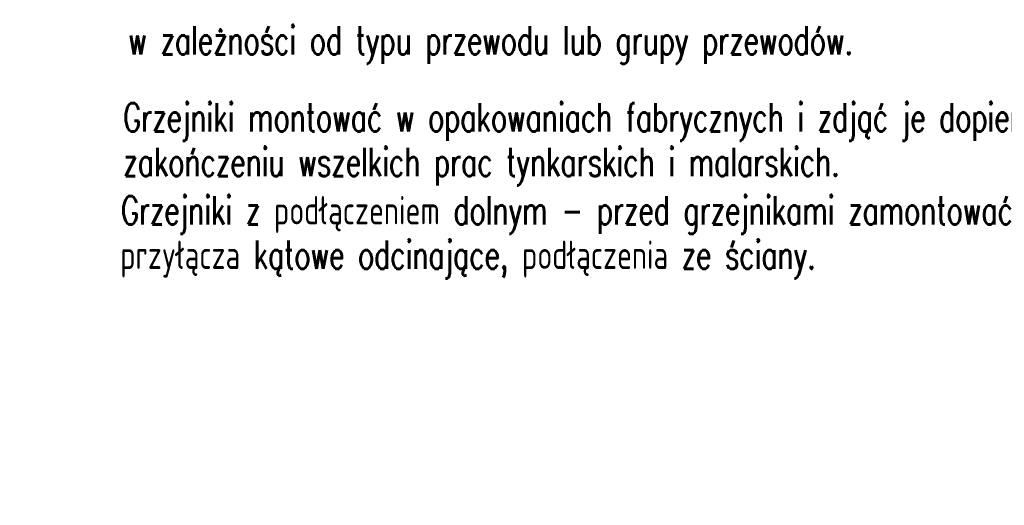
# Model space of a CAD drawing. Extents: x -220425 to -93252, y -20065 to 80294.
# Tile 4 of 103: x -188269 to -182016, y -16475 to -13394. Entities that reach past the tile are written whole.
import ezdxf

# ---------------------------------------------------------------- set-up
doc = ezdxf.new("R2010")
doc.units = 0
doc.header["$MEASUREMENT"] = 0
doc.set_wipeout_variables(frame=1)
doc.linetypes.add('Hidden Line', pattern=[50, 25, -25])
doc.linetypes.add('Kreski i kropki', pattern=[450, 250, -100, 0, -100])
for name, color, linetype in [('#kan_san-op', 34, 'Continuous'), ('#opisy', 252, 'Continuous'), ('Drzwi ArchiCAD', 7, 'Continuous')]:
    doc.layers.add(name, color=color, linetype=linetype)
for name, color, linetype, lineweight in [('Arch schody_Nr_Pióra__21', 7, 'Continuous', 9), ('arch spadki_Nr_Pióra__21', 7, 'Continuous', 9), ('INWENT KONST. DREWNIANA_Nr_Pióra__20', 1, 'Continuous', 100), ('INWENT OPISY_Nr_Pióra__21', 7, 'Continuous', 9), ('INWENT. OKNA_Nr_Pióra__101', 8, 'Continuous', 13), ('INWENT.ŚCIANY_Nr_Pióra__101', 8, 'Continuous', 13), ('Inwentaryzacja Konst._Nr_Pióra__101', 8, 'Continuous', 13), ('Istniejące schody_Nr_Pióra__101', 8, 'Continuous', 13), ('PODKŁAD', 252, 'Continuous', 35)]:
    doc.layers.add(name, color=color, linetype=linetype, lineweight=lineweight)
doc.styles.add('GENERATED_STYLE_6', font='txt')
doc.styles.add('ROMANS', font='romans.shx', dxfattribs={"width": 0.85, "height": 0.11})

# ---------------------------------------------------------------- blocks, each defined once
blk = doc.blocks.new('parter')
at = {"layer": 'Arch schody_Nr_Pióra__21', "linetype": 'Continuous'}
blk.add_hatch(color=252, dxfattribs=at).paths.add_polyline_path([(-186642.4, -15104.1), (-186692.4, -15054.1), (-186592.4, -15054.1)], flags=0)
at = {"layer": 'Arch schody_Nr_Pióra__21', "color": 252, "linetype": 'Continuous'}
for p, q in [((-187507.4, -11415.1), (-187507.4, -20065.1)), ((-187307.4, -11415.1), (-187307.4, -20065.1)), ((-187307.4, -11745.1), (-187307.4, -17865.1)), ((-186642.4, -11745.1), (-187307.4, -17865.1)), ((-186642.4, -11745.1), (-186107.4, -17865.1)), ((-186107.4, -11745.1), (-186107.4, -17865.1)), ((-186042.4, -11745.1), (-186042.4, -17865.1)), ((-184537.4, -12815.1), (-184537.4, -17665.1)), ((-184477.4, -12815.1), (-184477.4, -17665.1)), ((-186642.4, -14744.1), (-186642.4, -15054.1)), ((-186692.4, -15054.1), (-186592.4, -15054.1)), ((-186642.4, -15104.1), (-186692.4, -15054.1)), ((-186642.4, -15104.1), (-186592.4, -15054.1))]:
    blk.add_line(p, q, dxfattribs=at)
at = {"layer": 'INWENT KONST. DREWNIANA_Nr_Pióra__20', "color": 252, "linetype": 'Kreski i kropki'}
for q in [(-187901.9, -9994.8), (-191082.4, -14018.6)]:
    blk.add_line((-187935.5, -13999.1), q, dxfattribs=at)
at = {"layer": 'INWENT. OKNA_Nr_Pióra__101', "color": 252, "linetype": 'Hidden Line'}
for p, q in [((-187482.4, -12725.1), (-187482.4, -14445.1)), ((-187317.4, -14445.1), (-187317.4, -12725.1)), ((-187242.4, -14445.1), (-187242.4, -12725.1)), ((-187242.4, -12725.1), (-187242.4, -14445.1)), ((-187279.9, -14365.1), (-187279.9, -12805.1)), ((-184922.4, -13515.1), (-184922.4, -15935.1)), ((-184922.4, -15935.1), (-184922.4, -13515.1)), ((-184847.4, -13515.1), (-184847.4, -15935.1)), ((-184682.4, -13515.1), (-184682.4, -15935.1)), ((-184922.4, -13595.1), (-184847.4, -13595.1)), ((-184884.9, -13595.1), (-184884.9, -15855.1)), ((-187317.4, -14365.1), (-187242.4, -14365.1)), ((-187482.4, -14705.1), (-187482.4, -16435.1)), ((-187317.4, -16435.1), (-187317.4, -14705.1)), ((-187242.4, -16435.1), (-187242.4, -14705.1)), ((-187242.4, -14705.1), (-187242.4, -16435.1)), ((-187317.4, -14785.1), (-187242.4, -14785.1)), ((-187279.9, -16355.1), (-187279.9, -14785.1)), ((-184922.4, -15855.1), (-184847.4, -15855.1)), ((-187317.4, -16355.1), (-187242.4, -16355.1))]:
    blk.add_line(p, q, dxfattribs=at)
at = {"layer": 'INWENT.ŚCIANY_Nr_Pióra__101', "color": 252, "linetype": 'Hidden Line'}
for p, q in [((-184922.4, -13165.1), (-184922.4, -13515.1)), ((-184682.4, -13515.1), (-184682.4, -13165.1)), ((-184922.4, -13515.1), (-184682.4, -13515.1)), ((-187482.4, -14525.1), (-187482.4, -14445.1)), ((-187482.4, -14445.1), (-187242.4, -14445.1)), ((-187242.4, -14445.1), (-187242.4, -14525.1)), ((-187242.4, -14525.1), (-187482.4, -14525.1)), ((-187482.4, -14705.1), (-187482.4, -14625.1)), ((-187482.4, -14625.1), (-187242.4, -14625.1)), ((-187242.4, -14625.1), (-187242.4, -14705.1)), ((-187242.4, -14705.1), (-187482.4, -14705.1)), ((-184922.4, -15935.1), (-184922.4, -16515.1)), ((-184922.4, -15935.1), (-184682.4, -15935.1)), ((-184682.4, -16515.1), (-184682.4, -15935.1)), ((-187482.4, -16435.1), (-187242.4, -16435.1)), ((-187482.4, -16515.1), (-187482.4, -16435.1)), ((-187242.4, -16435.1), (-187242.4, -16515.1))]:
    blk.add_line(p, q, dxfattribs=at)
at = {"layer": 'Inwentaryzacja Konst._Nr_Pióra__101', "color": 252, "linetype": 'Hidden Line'}
for p, q in [((-187482.4, -14525.1), (-187382.4, -14525.1)), ((-187482.4, -14575.1), (-187482.4, -14525.1)), ((-187472.4, -14570.1), (-187468.5, -14535.1)), ((-187468.5, -14535.1), (-187396.3, -14535.1)), ((-187396.3, -14535.1), (-187392.4, -14570.1)), ((-187382.4, -14525.1), (-187382.4, -14575.1)), ((-184862.4, -14575.1), (-184862.4, -14525.1)), ((-184862.4, -14525.1), (-184762.4, -14525.1)), ((-184852.4, -14570.1), (-184848.5, -14535.1)), ((-184848.5, -14535.1), (-184776.3, -14535.1)), ((-184776.3, -14535.1), (-184772.4, -14570.1)), ((-184762.4, -14525.1), (-184762.4, -14575.1)), ((-187482.4, -14575.1), (-187472.4, -14570.1)), ((-187482.4, -14575.1), (-187482.4, -14625.1)), ((-187482.4, -14575.1), (-187472.4, -14580.1)), ((-187482.4, -14625.1), (-187382.4, -14625.1)), ((-187472.4, -14580.1), (-187468.5, -14615.1)), ((-187468.5, -14615.1), (-187396.3, -14615.1)), ((-187396.3, -14615.1), (-187392.4, -14580.1)), ((-187382.4, -14575.1), (-187392.4, -14570.1)), ((-187382.4, -14575.1), (-187392.4, -14580.1)), ((-187382.4, -14625.1), (-187382.4, -14575.1)), ((-184862.4, -14575.1), (-184852.4, -14570.1)), ((-184862.4, -14575.1), (-184852.4, -14580.1)), ((-184862.4, -14575.1), (-184862.4, -14625.1)), ((-184862.4, -14625.1), (-184762.4, -14625.1)), ((-184852.4, -14580.1), (-184848.5, -14615.1)), ((-184848.5, -14615.1), (-184776.3, -14615.1)), ((-184776.3, -14615.1), (-184772.4, -14580.1)), ((-184762.4, -14575.1), (-184772.4, -14570.1)), ((-184762.4, -14575.1), (-184772.4, -14580.1)), ((-184762.4, -14625.1), (-184762.4, -14575.1))]:
    blk.add_line(p, q, dxfattribs=at)
at = {"layer": 'Istniejące schody_Nr_Pióra__101', "color": 252, "linetype": 'Hidden Line'}
for p, q in [((-187552.4, -10015.1), (-187552.4, -16465.1)), ((-184682.4, -16715.1), (-184682.4, -10015.1)), ((-187552.4, -16465.1), (-191052.4, -16465.1))]:
    blk.add_line(p, q, dxfattribs=at)
at = {"layer": 'arch spadki_Nr_Pióra__21', "color": 252, "linetype": 'Continuous', "style": 'GENERATED_STYLE_6'}
blk.add_text('8%', height=160, rotation=90, dxfattribs=at).set_placement((-186698.6, -15033.6))
at = {"layer": 'INWENT OPISY_Nr_Pióra__21', "color": 252, "linetype": 'Continuous', "style": 'GENERATED_STYLE_6'}
for s, p in [('dz. nr 375/3', (-190158.9, -13967.1)), ('dz. nr 375/5', (-190155.3, -14461.2))]:
    blk.add_text(s, height=300, rotation=0.41833, dxfattribs=at).set_placement(p)

msp = doc.modelspace()

# ---------------------------------------------------------------- block references
at = {"layer": 'PODKŁAD'}
msp.add_blockref('parter', (0, 0), dxfattribs=at)
msp.add_blockref('parter', (0, 0), dxfattribs=at)

# ---------------------------------------------------------------- next in the draw order: wipeouts: each hides what was drawn before it
msp.add_wipeout([(-196054.9, -11065), (-180191.7, -11065), (-180191.7, -17981.1), (-196054.9, -17981.1)]).dxf.layer = 'Drzwi ArchiCAD'

# ---------------------------------------------------------------- next in the draw order: texts
at = {"layer": '#opisy', "color": 7, "style": 'ROMANS', "width": 0.7}
for s, p in [('w zależności od typu przewodu lub grupy przewodów.', (-187579.3, -13614.3)), ('Grzejniki montować w opakowaniach fabrycznych i zdjąć je dopiero po', (-187610.2, -14103.4)), ('zakończeniu wszelkich prac tynkarskich i malarskich.', (-187610.2, -14386.3)), ('Grzejniki z podłączeniem dolnym - przed grzejnikami zamontować', (-187624.6, -14693)), ('przyłącza kątowe odcinające, podłączenia ze ściany.', (-187630.3, -14975.8))]:
    msp.add_text(s, height=179.685, dxfattribs=at).set_placement(p)

# ---------------------------------------------------------------- next in the draw order: wipeouts: each hides what was drawn before it
at = {"ltscale": 10}
msp.add_wipeout([(-200770.3, 11108.9), (-158770.3, 11108.9), (-159380.3, 10498.9), (-198285.2, 10498.9), (-198285.2, -17981.1), (-159380.3, -17981.1), (-158770.3, -18591.1), (-200770.3, -18591.1)], dxfattribs=at).dxf.layer = '#kan_san-op'

doc.saveas('drawing.dxf')
